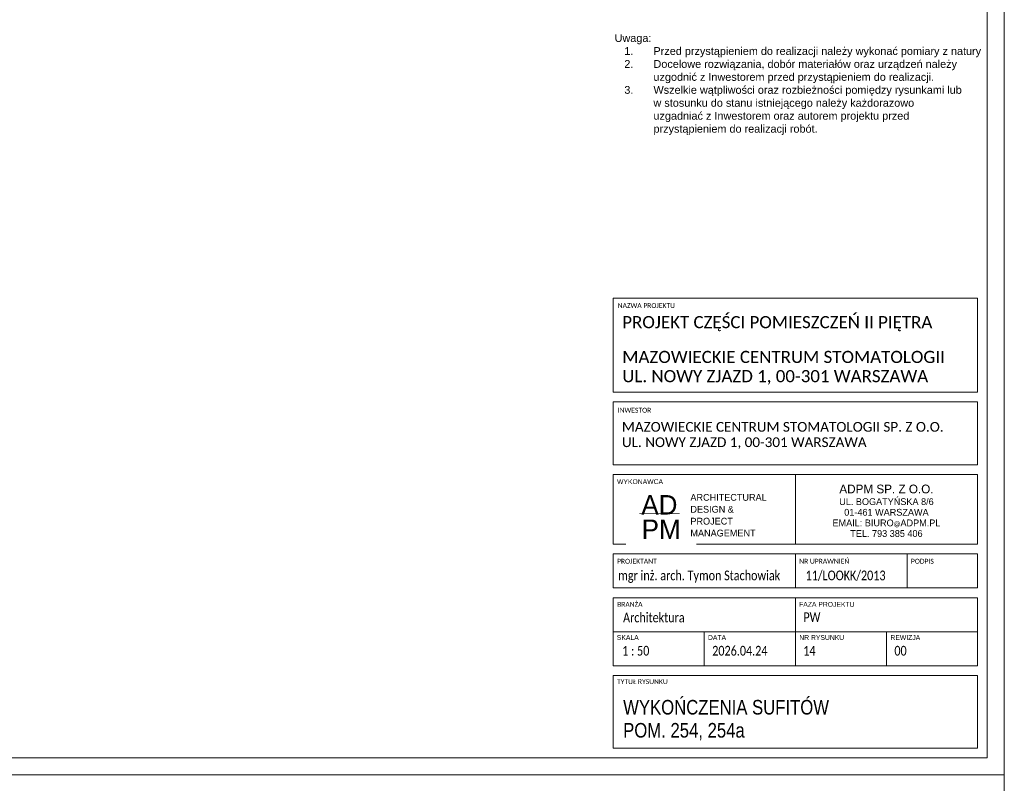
# Model space of a CAD drawing. Header units: centimetres. Extents: x 695802 to 711011, y 25963 to 44188.
# Tile 53 of 157: x 705139 to 706153, y 33269 to 34054. Entities that reach past the tile are written whole.
import ezdxf

# ---------------------------------------------------------------- set-up
doc = ezdxf.new("R2010")
doc.units = ezdxf.units.CM
doc.layers.get('0').update_dxf_attribs({"lineweight": 9})
doc.layers.add('Obrys powierzchni', color=50, linetype='Continuous', lineweight=9, plot=False)
doc.layers.add('S3_opisy', color=171, linetype='Continuous', lineweight=5)
doc.layers.add('S3_ramka', color=7, linetype='Continuous', lineweight=5)
doc.styles.add('Arial Narrow_4', font='ARIALN.TTF', dxfattribs={"height": 0.2})
doc.styles.add('Arial Narrow_5', font='ARIALN.TTF', dxfattribs={"height": 0.3})
doc.styles.add('Arial Narrow_7', font='ARIALN.TTF', dxfattribs={"height": 0.25})
doc.styles.add('Arial_4', font='arial.ttf', dxfattribs={"height": 0.1})
doc.styles.add('Arial_5', font='arial.ttf', dxfattribs={"height": 0.15})
doc.styles.get("Standard").update_dxf_attribs({"font": 'romans.shx'})

# ---------------------------------------------------------------- blocks, each defined once
blk = doc.blocks.new('zw$7FBA')
at = {"lineweight": 0, "ltscale": 1.6}
blk.add_line((-197.5, 291.4), (-197.5, 219.8), dxfattribs=at)
at = {"layer": 'S3_ramka'}
for p, q in [((-385, 376.4), (-385, 473.1)), ((-385, 473.1), (-10, 473.1)), ((-10, 376.4), (-10, 473.1)), ((-385, 376.4), (-10, 376.4)), ((-385, 301.4), (-385, 366.4)), ((-385, 366.4), (-10, 366.4)), ((-10, 301.4), (-10, 366.4)), ((-385, 301.4), (-10, 301.4)), ((-385, 291.4), (-10, 291.4)), ((-385, 219.8), (-385, 291.4)), ((-10, 219.8), (-10, 291.4)), ((-385, 219.8), (-10, 219.8)), ((-385, 174.8), (-385, 209.8)), ((-385, 209.8), (-10, 209.8)), ((-197.5, 174.8), (-197.5, 209.8)), ((-82.5, 174.8), (-82.5, 209.8)), ((-10, 174.8), (-10, 209.8)), ((-10, 174.8), (-385, 174.8)), ((-385, 164.8), (-385, 94.8)), ((-385, 164.8), (-10, 164.8)), ((-197.5, 164.8), (-197.5, 94.8)), ((-10, 164.8), (-10, 94.8)), ((-385, 129.8), (-10, 129.8)), ((-385, 94.8), (-10, 94.8)), ((-385, 84.8), (-385, 10)), ((-385, 84.8), (-10, 84.8)), ((-10, 84.8), (-10, 10)), ((-385, 10), (-10, 10))]:
    blk.add_line(p, q, dxfattribs=at)
for s, insert, char_height, width, attachment_point, line_spacing_factor, style in [('{\\A1;\\fCalibri Light|b0|i0|c238|p34;\\C7;MAZOWIECKIE CENTRUM STOMATOLOGII\\PUL. NOWY ZJAZD 1, 00-301 WARSZAWA}', (-375.7, 418.8), 12.5, 331.75, 1, 0.949189, 'Arial Narrow_7'), ('{\\A1;\\fCalibri Light|b0|i0|c238|p34;\\C7;MAZOWIECKIE CENTRUM STOMATOLOGII SP. Z O.O.\\PUL. NOWY ZJAZD 1, 00-301 WARSZAWA}', (-376.1, 345.6), 10, 380.079, 1, 0.949189, 'Arial Narrow_4'), ('\\pxqc,t7.937503,15.874997,23.8125,31.750003,39.687497,47.625,55.562504,63.499997,71.4375,79.375003,87.312497,95.25,103.187503,111.124997,119.0625,127.000003,134.937497,142.875,150.812503,158.749997,166.6875,174.625003,182.562497,190.5,198.437503,206.374997,214.3125,222.250004,230.187497,238.125,246.062503,253.999997;{\\fTw Cen MT|b0|i0|c238|p34;\\H1.125x;ADPM SP. Z O.O.\\P\\H0.777778x;UL. BOGATYŃSKA 8/6 \\P01-461 WARSZAWA\\PEMAIL: BIURO\\H0.714286x;@\\H1.4x;ADPM.PL\\PTEL. 793 385 406}', (-103.8, 254.2), 8, 187.5, 5, 0.936439, 'Arial_5'), ('\\pxsm1.05,qc;{\\fTw Cen MT|b0|i0|c238|p34;AD}', (-337.5, 260.4), 20, 52.507, 5, 0.936439, 'Arial_5')]:
    blk.add_mtext(s, dxfattribs=dict(at, insert=insert, char_height=char_height, width=width, attachment_point=attachment_point, line_spacing_factor=line_spacing_factor, style=style))
at = {"layer": 'S3_ramka', "char_height": 5, "attachment_point": 1, "style": 'Arial_4', "bg_fill": 3, "box_fill_scale": 1.25, "bg_fill_color": 256, "bg_fill_true_color": 13158600, "bg_fill_transparency": 0}
for s, insert, width, line_spacing_factor in [('\\pxt12.7,25.4,38.1,50.8,63.5,76.2,88.9,101.6,114.3,127,139.7,152.4,165.1,177.8,190.5,203.2,215.9,228.6,241.3,254,266.7,279.4,292.1,304.8,317.5,330.2,342.9,355.6,368.3,381,393.7,406.4;{\\fCalibri|b0|i0|c238|p34;NAZWA PROJEKTU}', (-380.4, 467.9), 95.6, 0.936439), ('\\pxt12.7,25.4,38.1,50.8,63.5,76.2,88.9,101.6,114.3,127,139.7,152.4,165.1,177.8,190.5,203.2,215.9,228.6,241.3,254,266.7,279.4,292.1,304.8,317.5,330.2,342.9,355.6,368.3,381,393.7,406.4;{\\fCalibri|b0|i0|c238|p34;INWESTOR }', (-380.4, 360.2), 98.25, 0.936439), ('{\\fCalibri|b0|i0|c238|p34;}WYKONAWCA', (-381.1, 286.7), 98.25, 0.936439), ('\\pxt12.7,25.4,38.1,50.8,63.5,76.2,88.9,101.6,114.3,127,139.7,152.4,165.1,177.8,190.5,203.2,215.9,228.6,241.3,254,266.7,279.4,292.1,304.8,317.5,330.2,342.9,355.6,368.3,381,393.7,406.4;{\\fCalibri|b0|i0|c238|p34;PROJEKTANT}', (-381.1, 204.8), 94.25, 0.936439), ('\\pxt12.7,25.4,38.1,50.8,63.5,76.2,88.9,101.6,114.3,127,139.7,152.4,165.1,177.8,190.5,203.2,215.9,228.6,241.3,254,266.7,279.4,292.1,304.8,317.5,330.2,342.9,355.6,368.3,381,393.7,406.4;{\\fCalibri|b0|i0|c238|p34;NR UPRAWNIEŃ}', (-193.6, 204.8), 94.25, 0.936439), ('\\pxt12.7,25.4,38.1,50.8,63.5,76.2,88.9,101.6,114.3,127,139.7,152.4,165.1,177.8,190.5,203.2,215.9,228.6,241.3,254,266.7,279.4,292.1,304.8,317.5,330.2,342.9,355.6,368.3,381,393.7,406.4;{\\fCalibri|b0|i0|c238|p34;PODPIS}', (-78.6, 204.8), 55.45, 0.936439), ('\\pxt1.25,2.5,3.75,5,6.25,7.5,8.75,10,11.25,12.5,13.75,15,16.25,17.5,18.75,20,21.25,22.5,23.75,25,26.25,27.5,28.75,30,31.25,32.5,33.75,35,36.25,37.5,38.75,40;{\\fCalibri|b0|i0|c238|p34;BRANŻA}', (-381, 160.4), 94.25, 0.949189), ('\\pxt1.25,2.5,3.75,5,6.25,7.5,8.75,10,11.25,12.5,13.75,15,16.25,17.5,18.75,20,21.25,22.5,23.75,25,26.25,27.5,28.75,30,31.25,32.5,33.75,35,36.25,37.5,38.75,40;{FAZA PROJEKTU}', (-193.7, 160.4), 94.25, 0.949189), ('\\pxt1.25,2.5,3.75,5,6.25,7.5,8.75,10,11.25,12.5,13.75,15,16.25,17.5,18.75,20,21.25,22.5,23.75,25,26.25,27.5,28.75,30,31.25,32.5,33.75,35,36.25,37.5,38.75,40;{SKALA}', (-381.3, 126.3), 94.25, 0.949189), ('\\pxt1.25,2.5,3.75,5,6.25,7.5,8.75,10,11.25,12.5,13.75,15,16.25,17.5,18.75,20,21.25,22.5,23.75,25,26.25,27.5,28.75,30,31.25,32.5,33.75,35,36.25,37.5,38.75,40;NR RYSUNKU', (-193.5, 126.3), 94.25, 0.949189), ('\\pxt1.25,2.5,3.75,5,6.25,7.5,8.75,10,11.25,12.5,13.75,15,16.25,17.5,18.75,20,21.25,22.5,23.75,25,26.25,27.5,28.75,30,31.25,32.5,33.75,35,36.25,37.5,38.75,40;{\\fCalibri|b0|i0|c238|p34;TYTUŁ RYSUNKU }', (-381.1, 80.9), 94.25, 0.949189)]:
    blk.add_mtext(s, dxfattribs=dict(at, insert=insert, width=width, line_spacing_factor=line_spacing_factor))
at = {"layer": 'S3_ramka', "insert": (-335.7, 235.2), "char_height": 20, "width": 52.507, "attachment_point": 5, "line_spacing_factor": 0.936439, "style": 'Arial_5', "bg_fill": 2}
blk.add_mtext('{\\fTw Cen MT|b0|i0|c238|p34;PM}', dxfattribs=at)
at = {"lineweight": 0, "ltscale": 1.6, "const_width": 0.7}
blk.add_lwpolyline([(-358, 251.1), (-316.7, 251.1)], dxfattribs=at)
at = {"layer": 'S3_ramka'}
for p, q in [((-291.3, 129.8), (-291.3, 94.3)), ((-103.8, 129.8), (-103.8, 94.8))]:
    blk.add_line(p, q, dxfattribs=at)
for s, insert, char_height, width, attachment_point, line_spacing_factor, style in [('\\pxql;{\\fCalibri Light|b0|i0|c238|p34;PROJEKT CZĘŚCI POMIESZCZEŃ II PIĘTRA}', (-375.7, 454.6), 12.5, 352.9, 1, 0.949189, 'Arial Narrow_7'), ('\\pxsm1.05,ql;{\\fTw Cen MT|b0|i0|c238|p34;ARCHITECTURAL\\PDESIGN &\\PPROJECT\\PMANAGEMENT}', (-233.6, 249.6), 7, 143.965, 5, 0.936439, 'Arial_5'), ('\\pxql;{\\A1;\\fCalibri Light|b0|i0|c238|p34;\\W0.8;\\C7;mgr inż. arch. Tymon Stachowiak}', (-379.9, 192.7), 10, 199.383, 1, 0.949189, 'Arial Narrow_4'), ('\\pxql;{\\A1;\\fCalibri Light|b0|i0|c238|p34;\\W0.8;\\C7;11/LOOKK/2013}', (-187, 192.7), 10, 123.723, 1, 0.949189, 'Arial Narrow_4'), ('\\pxt6.35,12.7,19.05,25.4,31.75,38.1,44.45,50.8,57.15,63.5,69.85,76.2,82.55,88.9,95.25,101.6,107.95,114.3,120.65,127,133.35,139.7,146.05,152.4,158.75,165.1,171.45,177.8,184.15,190.5,196.85,203.2;{\\fCalibri|b0|i0|c238|p34;\\W0.8;Architektura}', (-374.9, 149.4), 10, 141.9, 1, 0.949189, 'Arial Narrow_4')]:
    blk.add_mtext(s, dxfattribs=dict(at, insert=insert, char_height=char_height, width=width, attachment_point=attachment_point, line_spacing_factor=line_spacing_factor, style=style))
at = {"layer": 'S3_ramka', "char_height": 5, "attachment_point": 1, "line_spacing_factor": 0.949189, "style": 'Arial_4', "bg_fill": 3, "box_fill_scale": 1.25, "bg_fill_color": 256, "bg_fill_true_color": 13158600, "bg_fill_transparency": 0}
for s, insert, width in [('\\pxt1.25,2.5,3.75,5,6.25,7.5,8.75,10,11.25,12.5,13.75,15,16.25,17.5,18.75,20,21.25,22.5,23.75,25,26.25,27.5,28.75,30,31.25,32.5,33.75,35,36.25,37.5,38.75,40;DATA', (-287.5, 126.3), 56.775), ('\\pxt1.25,2.5,3.75,5,6.25,7.5,8.75,10,11.25,12.5,13.75,15,16.25,17.5,18.75,20,21.25,22.5,23.75,25,26.25,27.5,28.75,30,31.25,32.5,33.75,35,36.25,37.5,38.75,40;REWIZJA', (-99.7, 126.3), 64.44)]:
    blk.add_mtext(s, dxfattribs=dict(at, insert=insert, width=width))

msp = doc.modelspace()

# ---------------------------------------------------------------- linework, layer by layer
at = {"layer": 'Obrys powierzchni', "ltscale": 1.6}
for points in [[(704052.6, 34762.3), (706152.6, 34762.3), (706152.6, 33277.3), (704052.6, 33277.3)], [(704070.1, 34744.8), (706135.1, 34744.8), (706135.1, 33294.8), (704070.1, 33294.8)], [(704052.6, 33277.3), (706152.6, 33277.3), (706152.6, 30307.3), (704052.6, 30307.3)]]:
    msp.add_lwpolyline(points, close=True, dxfattribs=at)

# ---------------------------------------------------------------- texts
at = {"layer": 'S3_opisy', "ltscale": 1.6, "insert": (705751.5, 34039.5), "char_height": 10, "width": 361.023, "attachment_point": 1}
msp.add_mtext('\\pxql;{\\A1;\\fArial|b0|i0|c238|p34;\\H0.8x;Uwaga:\\P\\pi-3,l4,t4;1.^IPrzed przystąpieniem do realizacji należy wykonać pomiary z natury \\P2.^IDocelowe rozwiązania, dobór materiałów oraz urządzeń należy uzgodnić z Inwestorem przed przystąpieniem do realizacji.\\P3.^IWszelkie wątpliwości oraz rozbieżności pomiędzy rysunkami lub w stosunku do stanu istniejącego należy każdorazowo uzgadniać z Inwestorem oraz autorem projektu przed przystąpieniem do realizacji robót.}', dxfattribs=at)
at = {"layer": 'S3_ramka', "insert": (705760.3, 33333.6), "char_height": 15, "width": 343.65, "attachment_point": 4, "line_spacing_factor": 0.949189, "style": 'Arial Narrow_5'}
msp.add_mtext('\\pxt4.23333,8.46667,12.7,16.93333,21.16667,25.4,29.63333,33.86667,38.1,42.33333,46.56667,50.8,55.03333,59.26667,63.5,67.73333,71.96667,76.2,80.43333,84.66667,88.9,93.13333,97.36667,101.6,105.83333,110.06667,114.3,118.53333,122.76667,127,131.23333,135.46667;WYKOŃCZENIA SUFITÓW\\PPOM. {\\fArial Narrow|b0|i0|c1|p34;2\\fArial Narrow|b0|i0|c238|p34;54\\fArial Narrow|b0|i0|c1|p34;, 2\\fArial Narrow|b0|i0|c238|p34;54a}', dxfattribs=at)

# ---------------------------------------------------------------- next in the draw order: texts
at = {"layer": 'S3_ramka', "char_height": 10, "line_spacing_factor": 0.949189, "style": 'Arial Narrow_4', "bg_fill": 2}
for s, insert, width, attachment_point in [('\\pxt6.35,12.7,19.05,25.4,31.75,38.1,44.45,50.8,57.15,63.5,69.85,76.2,82.55,88.9,95.25,101.6,107.95,114.3,120.65,127,133.35,139.7,146.05,152.4,158.75,165.1,171.45,177.8,184.15,190.5,196.85,203.2;{\\fCalibri|b0|i0|c238|p34;\\W0.8;PW}', (705945.8, 33444.5), 141.9, 1), ('\\pxql,t6.35,12.7,19.05,25.4,31.75,38.1,44.45,50.8,57.15,63.5,69.85,76.2,82.55,88.9,95.25,101.6,107.95,114.3,120.65,127,133.35,139.7,146.05,152.4,158.75,165.1,171.45,177.8,184.15,190.5,196.85,203.2;{\\fCalibri|b0|i0|c238|p34;\\W0.8; 1 : 50}', (705801.8, 33410), 90.65, 2)]:
    msp.add_mtext(s, dxfattribs=dict(at, insert=insert, width=width, attachment_point=attachment_point))

# ---------------------------------------------------------------- next in the draw order: texts
at = {"layer": 'S3_ramka', "insert": (705897.3, 33410), "char_height": 10, "width": 90.65, "attachment_point": 2, "line_spacing_factor": 0.949189, "style": 'Arial Narrow_4'}
msp.add_mtext('\\pxql,t6.35,12.7,19.05,25.4,31.75,38.1,44.45,50.8,57.15,63.5,69.85,76.2,82.55,88.9,95.25,101.6,107.95,114.3,120.65,127,133.35,139.7,146.05,152.4,158.75,165.1,171.45,177.8,184.15,190.5,196.85,203.2;{\\fCalibri|b0|i0|c238|p34;\\W0.8;2026.04.24}', dxfattribs=at)

# ---------------------------------------------------------------- next in the draw order: block references
at = {"ltscale": 1.6}
msp.add_blockref('zw$7FBA', (706135.1, 33294.8), dxfattribs=at)

# ---------------------------------------------------------------- next in the draw order: texts
at = {"layer": 'S3_ramka', "char_height": 10, "width": 90.65, "attachment_point": 2, "line_spacing_factor": 0.949189, "style": 'Arial Narrow_4'}
for s, insert in [('\\pxql,t6.35,12.7,19.05,25.4,31.75,38.1,44.45,50.8,57.15,63.5,69.85,76.2,82.55,88.9,95.25,101.6,107.95,114.3,120.65,127,133.35,139.7,146.05,152.4,158.75,165.1,171.45,177.8,184.15,190.5,196.85,203.2;{\\fCalibri|b0|i0|c238|p34;\\W0.8;14}', (705991, 33410)), ('\\pxql,t6.35,12.7,19.05,25.4,31.75,38.1,44.45,50.8,57.15,63.5,69.85,76.2,82.55,88.9,95.25,101.6,107.95,114.3,120.65,127,133.35,139.7,146.05,152.4,158.75,165.1,171.45,177.8,184.15,190.5,196.85,203.2;{\\fCalibri|b0|i0|c238|p34;\\W0.8;00}', (706084.8, 33410))]:
    msp.add_mtext(s, dxfattribs=dict(at, insert=insert))

doc.saveas('drawing.dxf')
